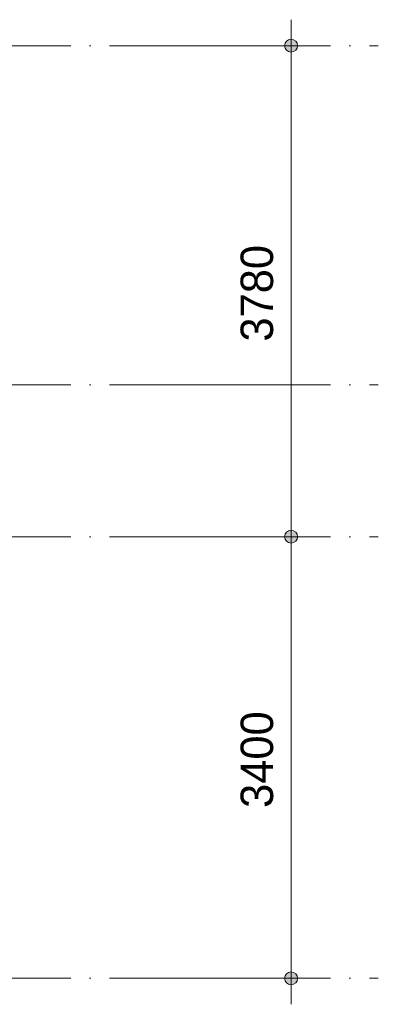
# Model space of a CAD drawing. Header units: millimetres. Extents: x 4517 to 474157, y -4632 to 9900.
# Tile 10 of 114: x 96714 to 99476, y -200 to 7380. Entities that reach past the tile are written whole.
import ezdxf

# ---------------------------------------------------------------- set-up
doc = ezdxf.new("R2010")
doc.units = ezdxf.units.MM
doc.linetypes.add('WSP_stramienlijn', pattern=[2000, 1700, -150, 0, -150])
for name, color, linetype, lineweight in [('00_maatvoering', 8, 'Continuous', 13), ('00_maatvoering-100', 8, 'Continuous', 13), ('07_stramien - levels', 7, 'Continuous', 13)]:
    doc.layers.add(name, color=color, linetype=linetype, lineweight=lineweight)
doc.styles.add('Revittext', font='txt', dxfattribs={"height": 250})
doc.dimstyles.new('WSP_25_-_transparant', dxfattribs={"dimscale": 304.8, "dimtxt": 252.223969, "dimasz": 1.312336, "dimexe": 0.656168, "dimexo": 0.0625, "dimgap": 0.213255, "dimtad": 1, "dimdec": 0, "dimzin": 0, "dimdsep": 46, "dimtxsty": 'Revittext', "dimblk1": 'DOTSMALL', "dimblk2": 'DOTSMALL', "dimsah": 1, "dimcen": 0.09, "dimdle": 0.656168, "dimazin": 0, "dimtfac": 1, "dimtdec": 4, "dimtix": 1, "dimtmove": 0, "dimatfit": 3, "dimfxl": 0.656168, "dimfxlon": 1, "dimtvp": 1, "dimtolj": 1, "dimtzin": 0, "dimarcsym": 2})

# ---------------------------------------------------------------- blocks, each defined once
blk = doc.blocks.new('DIMBLOCK27-as B')
at = {"layer": '00_maatvoering-100'}
h = blk.add_hatch(color=256, dxfattribs=at)
edge = h.paths.add_edge_path()
edge.add_arc((98804, 7180), 50, 0, 360)
h = blk.add_hatch(color=256, dxfattribs=at)
edge = h.paths.add_edge_path()
edge.add_arc((98804, 3400), 50, 0, 360)
for p, q in [((98804, 7380), (98804, 3400)), ((99004, 7180), (98604, 7180)), ((98804, 7180), (99004, 7180)), ((99004, 3400), (98604, 3400)), ((98804, 3400), (99004, 3400))]:
    blk.add_line(p, q, dxfattribs=at)
for centre in [(98804, 7180), (98804, 3400)]:
    blk.add_circle(centre, 50, dxfattribs=at)
at = {"layer": '00_maatvoering-100', "color": 0, "insert": (98415.2, 4902), "char_height": 250, "width": 931.288, "attachment_point": 1, "rotation": 90, "line_spacing_factor": 0.931288, "style": 'Revittext'}
blk.add_mtext('3780', dxfattribs=at)
blk = doc.blocks.new('_DotSmall')
at = {"color": 0, "linetype": 'ByBlock', "const_width": 0.5}
blk.add_lwpolyline([(-0.0625, 0, 1), (0.0625, 0, 1)], format="xyb", close=True, dxfattribs=at)
blk = doc.blocks.new('DIMBLOCK28-as B')
at = {"layer": '00_maatvoering-100'}
h = blk.add_hatch(color=256, dxfattribs=at)
edge = h.paths.add_edge_path()
edge.add_arc((98804, 3400), 50, 0, 360)
h = blk.add_hatch(color=256, dxfattribs=at)
edge = h.paths.add_edge_path()
edge.add_arc((98804, 0), 50, 0, 360)
for p, q in [((99004, 3400), (98604, 3400)), ((98804, 3400), (98804, -200)), ((98804, 3400), (99004, 3400)), ((99004, 0), (98604, 0)), ((98804, 0), (99004, 0))]:
    blk.add_line(p, q, dxfattribs=at)
for centre in [(98804, 3400), (98804, 0)]:
    blk.add_circle(centre, 50, dxfattribs=at)
at = {"layer": '00_maatvoering-100', "color": 0, "insert": (98415.2, 1312), "char_height": 250, "width": 931.288, "attachment_point": 1, "rotation": 90, "line_spacing_factor": 0.931288, "style": 'Revittext'}
blk.add_mtext('3400', dxfattribs=at)

msp = doc.modelspace()

# ---------------------------------------------------------------- linework, layer by layer
at = {"layer": '07_stramien - levels', "linetype": 'WSP_stramienlijn'}
for p, q in [((51404.3, 7180), (99475.5, 7180)), ((51404.3, 4570), (99475.5, 4570)), ((51404.3, 3400), (99475.5, 3400)), ((51404.3, 0), (99475.5, 0))]:
    msp.add_line(p, q, dxfattribs=at)

# ---------------------------------------------------------------- dimensions: what is measured, and where the dimension line sits
at = {"layer": '00_maatvoering'}
for base, p1, p2, override, picture, middle in [((98804, 3400), (99004, 7180), (99004, 3400), {"dimpost": '<>', "dimfxl": 3780}, 'DIMBLOCK27-as B', (98611.2, 5290)), ((98804, 0), (99004, 3400), (99004, 0), {"dimpost": '<>', "dimfxl": 3400}, 'DIMBLOCK28-as B', (98611.2, 1700))]:
    dim = msp.add_linear_dim(base=base, p1=p1, p2=p2, angle=90, dimstyle='WSP_25_-_transparant', override=override, dxfattribs=at)
    dim.commit()
    dim.dimension.update_dxf_attribs({"geometry": picture, "text_midpoint": middle})

doc.saveas('drawing.dxf')
